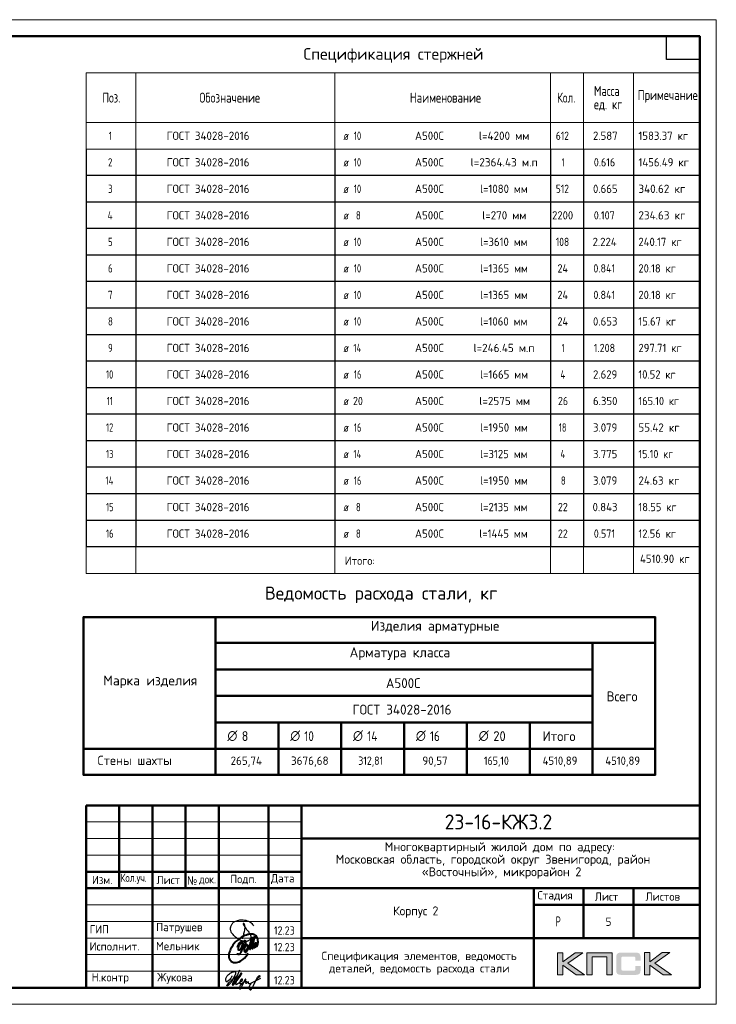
# Model space of a CAD drawing. Header units: millimetres. Extents: x -49773 to 2322955, y -3321 to 58485.
# Tile 54 of 256: x 238762 to 259762, y -997 to 28703. Entities that reach past the tile are written whole.
import ezdxf

# ---------------------------------------------------------------- set-up
doc = ezdxf.new("R2010")
doc.units = ezdxf.units.MM
for name, color, linetype, lineweight in [('Standard', 7, 'Continuous', 25), ('Основная', 7, 'Continuous', 40), ('Стена наружная_ Сайдинг', 7, 'Continuous', 35), ('Экспликация_ описание', 7, 'Continuous', 13)]:
    doc.layers.add(name, color=color, linetype=linetype, lineweight=lineweight)
doc.styles.add('ISOCPEUR', font='txt')
doc.styles.add('Segoe UI Symbol', font='txt')

# ---------------------------------------------------------------- blocks, each defined once
blk = doc.blocks.new('яяя')
at = {"lineweight": 30}
for points in [[(345424, 110432), (345425, 110410), (345424, 110397), (345417, 110379), (345406, 110350), (345390, 110319), (345357, 110275), (345310, 110221), (345265, 110176), (345198, 110110), (345161, 110077), (345133, 110066), (345116, 110066), (345102, 110075), (345090, 110091), (345082, 110115), (345074, 110146), (345066, 110182), (345064, 110206), (345067, 110234), (345077, 110278), (345095, 110320), (345114, 110361), (345134, 110395), (345159, 110428), (345195, 110469), (345228, 110506), (345284, 110560), (345331, 110595), (345379, 110625), (345435, 110648), (345486, 110670), (345532, 110686), (345573, 110696), (345605, 110698), (345621, 110695), (345635, 110687), (345648, 110671), (345656, 110649), (345659, 110625), (345659, 110583), (345656, 110553), (345647, 110523), (345635, 110489), (345387, 110033), (345349, 109985), (345311, 109948), (345247, 109889), (345209, 109858), (345192, 109844), (345180, 109837), (345157, 109833), (345150, 109835), (345140, 109842), (345135, 109856), (345138, 109881), (345148, 109892), (345183, 109930), (345267, 110024), (345343, 110105), (345455, 110213), (345617, 110343), (345775, 110456), (345811, 110526), (345838, 110607), (345890, 110740), (345902, 110771), (345698, 110295), (345672, 110226), (345626, 110132), (345572, 110032), (345518, 109953), (345481, 109918), (345497, 110001), (345567, 110147), (345655, 110301), (345760, 110442)], [(345481, 109918), (345476, 109896), (345475, 109874), (345485, 109861), (345506, 109866), (345539, 109891), (345632, 109983), (345968, 110450), (346022, 110527), (346029, 110560), (346027, 110579), (346026, 110590), (346010, 110605), (345993, 110609), (345975, 110601), (345962, 110584), (345954, 110562), (345857, 110421), (345783, 110292), (345741, 110183), (345701, 110079), (345665, 109985), (345660, 109952), (345666, 109929), (345669, 109915), (345682, 109910), (345702, 109914), (345735, 109941), (345846, 110007), (346065, 110160), (346075, 110193), (346070, 110217), (346066, 110236), (346052, 110241), (346030, 110241), (346007, 110228), (345978, 110203), (345960, 110164), (345892, 110010), (345895, 109986), (345904, 109966), (345925, 109964), (345969, 109968), (346045, 110000), (346218, 110114), (346261, 110154), (346280, 110184), (346282, 110210), (346278, 110225), (346263, 110229), (346241, 110222), (346220, 110198), (346162, 110049), (345989, 109904), (345932, 109849), (345906, 109805), (345891, 109739), (345890, 109690), (345899, 109652), (345924, 109647), (345956, 109655), (345980, 109674), (346058, 109838), (346158, 110046), (346261, 110098), (346314, 110120), (346292, 110079), (346269, 110036), (346261, 110008), (346267, 109998), (346293, 109998), (346363, 110039), (346445, 110095), (346421, 110068), (346414, 110040), (346407, 110011), (346416, 109990), (346466, 109972), (346509, 109977), (346574, 109984), (347172, 110293)], [(346586, 109971), (346543, 109917), (346509, 109873), (346489, 109825), (346475, 109767), (346472, 109710), (346478, 109675), (346485, 109641), (346501, 109621), (346517, 109602), (346542, 109589), (346568, 109592), (346605, 109620), (346680, 109731), (346736, 109842), (346865, 110115), (346962, 110290), (346969, 110318), (346979, 110360), (347013, 110403), (347056, 110434), (347091, 110450), (347109, 110450), (347121, 110434), (347115, 110405), (347072, 110355), (347012, 110307), (346924, 110222)]]:
    blk.add_lwpolyline(points, dxfattribs=at)
blk = doc.blocks.new('Из_буфера32210')
at = {"color": 7, "lineweight": 25}
blk.add_lwpolyline([(357, 84), (386, 160), (399, 213), (405, 239), (412, 268), (420, 299), (427, 339), (434, 380), (437, 414), (438, 442), (436, 466), (430, 489), (425, 504), (417, 519), (409, 531), (405, 535), (403, 536), (400, 539), (394, 541), (387, 543), (383, 542), (379, 539), (377, 534), (377, 528), (379, 523), (438, 428), (470, 382), (484, 365), (504, 341), (528, 310), (551, 280), (562, 264), (575, 247), (582, 235), (589, 220), (599, 198), (606, 184), (610, 167), (611, 155), (612, 143), (611, 127), (609, 116), (603, 96), (596, 82), (588, 69), (579, 56), (563, 43), (551, 34), (539, 25), (524, 16), (511, 10), (494, 5), (481, 3), (456, 0), (432, 1), (415, 3), (396, 6), (375, 11), (355, 19), (336, 24), (310, 31), (293, 39), (269, 53), (243, 69), (223, 80), (202, 93), (180, 109), (152, 128), (126, 152), (98, 182), (77, 211), (52, 241), (32, 266), (20, 293), (8, 329), (3, 348), (1, 373), (0, 393), (1, 417), (6, 440), (13, 454), (20, 476), (26, 497), (38, 517), (47, 529), (60, 548), (75, 563), (95, 581), (115, 593), (135, 606), (161, 618), (187, 628), (213, 638), (251, 647), (282, 653), (319, 655), (353, 655), (384, 652), (418, 648), (460, 641), (503, 628), (544, 611), (579, 594), (611, 573), (639, 545), (666, 515), (679, 496), (694, 471)], dxfattribs=at)
blk = doc.blocks.new('Из_буфера5543')
at = {"layer": 'Основная'}
for points in [[(762, 497), (761, 475), (762, 458), (767, 452), (778, 451), (786, 456), (792, 470), (796, 479), (799, 485), (802, 495), (805, 507), (808, 516), (812, 533), (814, 535), (801, 505), (800, 490), (800, 477), (805, 470), (820, 476), (824, 483), (826, 494), (829, 504), (833, 526), (835, 530), (842, 548), (846, 564), (852, 580), (855, 593), (859, 605), (862, 610), (866, 617), (856, 574), (856, 555), (851, 540), (848, 519), (849, 504), (848, 495), (853, 493), (861, 496), (863, 501), (868, 518), (873, 541), (876, 550), (880, 574), (883, 591), (886, 612), (881, 686), (874, 707), (870, 726), (859, 756), (851, 767), (838, 790), (819, 809), (794, 828), (785, 830), (763, 839), (748, 848), (721, 853), (704, 855), (666, 856), (639, 856), (599, 849), (579, 842), (535, 829), (485, 816), (420, 783), (378, 759), (341, 732), (282, 688), (227, 640), (195, 610), (157, 566), (127, 518), (88, 464), (57, 403), (39, 361), (27, 325), (16, 296), (6, 253), (0, 203), (7, 156), (13, 124), (29, 84), (60, 48), (75, 35), (98, 20), (138, 4), (165, 0), (237, 4), (277, 13), (317, 25), (365, 46), (428, 93), (474, 130), (516, 180), (554, 236), (582, 281)], [(265, 457), (281, 514), (299, 558), (312, 579), (332, 604), (345, 612), (360, 622), (376, 623), (382, 623), (387, 620), (391, 616), (396, 603), (399, 595), (402, 580), (403, 561), (401, 532), (394, 489), (386, 464), (379, 450), (372, 431), (365, 419), (358, 406), (348, 395), (338, 381), (328, 373), (313, 368), (304, 368), (296, 375), (294, 382), (290, 395), (293, 410), (293, 423), (297, 453), (305, 480), (308, 489), (320, 515), (328, 532), (344, 563), (361, 581), (377, 600), (395, 620), (414, 636), (448, 646), (472, 651), (482, 649), (493, 639), (502, 619), (507, 608), (508, 574), (505, 541), (499, 519), (483, 494), (469, 476), (459, 470), (443, 469), (439, 469)], [(503, 678), (478, 638), (464, 604), (452, 565), (440, 538), (428, 496), (422, 475), (417, 459), (413, 438), (402, 411), (395, 387), (383, 357), (378, 335), (370, 322), (367, 317), (359, 302), (348, 280), (336, 260), (324, 251), (310, 240), (299, 237), (292, 237), (288, 239), (281, 248), (278, 254), (278, 272), (276, 276), (276, 280)], [(496, 377), (509, 373), (536, 381), (548, 392), (559, 405), (565, 424), (573, 446), (576, 461), (579, 481), (579, 496), (575, 512), (567, 526), (551, 531), (538, 533), (529, 527), (518, 519), (505, 506), (501, 498), (495, 491), (490, 482), (482, 466), (479, 458), (472, 435), (468, 429), (464, 416), (460, 401), (461, 392), (462, 373), (465, 356), (469, 345), (477, 337), (483, 324), (496, 316), (511, 315), (524, 318), (535, 326), (547, 340), (554, 347), (566, 364), (572, 374), (579, 385), (593, 419), (599, 436), (606, 452), (616, 479), (623, 504), (629, 521), (635, 533), (637, 542), (643, 556), (644, 557), (652, 576), (658, 592), (688, 673), (724, 750), (651, 489), (636, 412), (636, 406), (639, 402), (645, 401), (649, 402), (651, 406), (655, 416), (660, 420), (661, 427), (665, 436), (668, 446), (753, 720), (780, 779), (715, 511), (710, 476), (706, 424), (712, 420), (718, 419), (725, 426), (729, 430), (733, 436), (737, 445), (741, 458), (745, 471), (747, 484), (749, 488), (761, 511), (768, 534), (772, 548), (776, 561), (781, 570), (788, 582), (792, 587), (802, 594), (804, 592), (807, 589), (807, 579), (807, 575), (804, 562), (805, 556), (800, 541), (793, 526), (784, 512), (774, 498), (767, 491), (762, 486), (760, 488), (763, 507), (764, 513), (767, 525), (769, 537), (771, 545)]]:
    blk.add_lwpolyline(points, dxfattribs=at)

msp = doc.modelspace()

# ---------------------------------------------------------------- hatches: boundary and pattern name
h = msp.add_hatch(color=256)
h.paths.add_polyline_path([(255734.8, 559.8), (255507.3, 559.8), (255135.3, 279.7), (255135.3, 559.8), (254977.7, 559.8), (254977.7, -112.3), (255135.3, -112.3), (255135.3, 182.9), (255537.8, -112.3), (255789.5, -112.3), (255288.8, 243.1)])
h.paths.add_polyline_path([(256017.7, 433.2), (256463, 433.2), (256463, -112.3), (256619.2, -112.3), (256619.2, 559.8), (256452.6, 559.8), (255861.4, 559.8), (255861.4, 400.8), (255861.4, -112.3), (256017.7, -112.3)])
h.paths.add_polyline_path([(257757.4, 563.2), (257599.7, 563.2), (257599.7, -109.6), (257757.4, -109.6), (257757.4, 186.4), (258159.8, -109.6), (258411.5, -109.6), (257910.9, 246.6), (258356.9, 563.2), (258130.1, 563.2), (257757.4, 283.2)])
msp.add_hatch(color=256).paths.add_polyline_path([(257468.4, 488.6), (257466.3, 496.2), (257463.5, 502.4), (257460.1, 508.6), (257456.6, 514.8), (257453.1, 519.7), (257449, 524.5), (257444.9, 529.4), (257440.7, 533.5), (257435.2, 537), (257429.6, 541.1), (257423.4, 544.6), (257416.5, 547.3), (257409.6, 550.1), (257402, 552.9), (257394.4, 554.9), (257376.4, 558.4), (257357, 561.2), (257335.6, 562.6), (257312.1, 563.2), (256911, 563.2), (256887.5, 562.6), (256866.8, 561.2), (256846.7, 558.4), (256829.4, 554.9), (256821.1, 552.2), (256813.5, 550.1), (256806.6, 547.3), (256800.4, 543.9), (256794.2, 541.1), (256788, 537), (256783.1, 533.5), (256778.3, 529.4), (256774.1, 524.5), (256770.7, 519.7), (256766.5, 514.8), (256763.1, 508.6), (256760.3, 502.4), (256757.5, 495.5), (256754.8, 488.6), (256752.7, 481), (256749.2, 464.4), (256746.5, 446.4), (256744.4, 426.3), (256744.4, 404.2), (256744.4, 50.2), (256744.4, 28), (256746.5, 8), (256749.2, -10.7), (256752.7, -27.3), (256754.8, -34.9), (256757.5, -41.8), (256760.3, -48.7), (256763.1, -54.9), (256766.5, -60.5), (256770.7, -66), (256774.1, -70.8), (256778.3, -75.7), (256783.1, -79.8), (256788.6, -83.3), (256794.2, -86.7), (256800.4, -90.2), (256806.6, -93.7), (256814.2, -95.7), (256821.1, -98.5), (256829.4, -100.6), (256846.7, -104.7), (256866.8, -106.8), (256888.2, -108.9), (256911, -109.6), (257312.1, -109.6), (257335.6, -108.9), (257357, -107.5), (257376.4, -104.7), (257393.7, -101.3), (257402, -98.5), (257409.6, -96.4), (257416.5, -93.7), (257423.4, -90.2), (257429.6, -87.4), (257435.2, -83.3), (257440.7, -79.8), (257444.9, -75.7), (257449, -71.5), (257453.1, -66), (257456.6, -61.2), (257460.1, -54.9), (257463.5, -48.7), (257466.3, -42.5), (257468.4, -34.9), (257471.1, -27.3), (257474.6, -10.7), (257477.3, 7.3), (257478.7, 28), (257479.4, 50.2), (257479.4, 161.5), (257322.5, 161.5), (257322.5, 70.9), (257322.5, 64.7), (257321.8, 58.5), (257320.4, 52.9), (257319, 47.4), (257316.9, 42.6), (257314.9, 38.4), (257312.1, 34.3), (257308.6, 30.8), (257305.2, 27.4), (257301, 24.6), (257296.2, 22.5), (257291.3, 20.4), (257286.5, 19.1), (257280.3, 18.4), (257274.1, 17.7), (257267.8, 17), (256944.2, 17), (256938.7, 17.7), (256933.9, 18.4), (256929.7, 20.4), (256925.6, 22.5), (256921.4, 25.3), (256917.9, 28), (256914.5, 31.5), (256911.7, 35.7), (256909, 39.8), (256906.9, 44), (256904.8, 48.8), (256903.4, 53.6), (256901.4, 63.3), (256900.7, 73), (256900.7, 395.9), (256900.7, 401.4), (256901.4, 407), (256902.7, 411.8), (256904.1, 416.7), (256905.5, 420.8), (256907.6, 424.3), (256910.3, 427.7), (256913.1, 431.2), (256916.6, 433.9), (256920, 436.7), (256924.2, 438.8), (256928.3, 440.2), (256933.2, 441.5), (256938, 442.2), (256943.5, 442.9), (256949.1, 442.9), (257267.8, 442.9), (257274.1, 442.9), (257280.3, 442.2), (257285.8, 440.9), (257290.7, 439.5), (257295.5, 437.4), (257300.3, 435.3), (257304.5, 431.9), (257307.9, 429.1), (257311.4, 425), (257314.2, 420.8), (257316.9, 416.7), (257319, 411.8), (257320.4, 407), (257321.8, 401.4), (257322.5, 395.2), (257322.5, 389), (257322.5, 315), (257479.4, 315), (257479.4, 404.2), (257478.7, 426.3), (257477.3, 446.4), (257474.6, 464.4), (257470.4, 481)])

# ---------------------------------------------------------------- linework, layer by layer
at = {"lineweight": 0}
for points in [[(254977.7, -112.3), (254977.7, 559.8), (255135.3, 559.8), (255135.3, 279.7), (255507.3, 559.8), (255734.8, 559.8), (255288.8, 243.1), (255789.5, -112.3), (255537.8, -112.3), (255135.3, 182.9), (255135.3, -112.3), (254977.7, -112.3)], [(256017.7, -112.3), (256017.7, 433.2), (256463, 433.2), (256463, -112.3), (256619.2, -112.3), (256619.2, 559.8), (256452.6, 559.8), (255861.4, 559.8), (255861.4, 400.8), (255861.4, -112.3), (256017.7, -112.3)], [(257599.7, -109.6), (257599.7, 563.2), (257757.4, 563.2), (257757.4, 283.2), (258130.1, 563.2), (258356.9, 563.2), (257910.9, 246.6), (258411.5, -109.6), (258159.8, -109.6), (257757.4, 186.4), (257757.4, -109.6), (257599.7, -109.6)]]:
    msp.add_lwpolyline(points, close=True, dxfattribs=at)
at = {"layer": 'Standard', "color": 7, "linetype": 'Continuous', "lineweight": 13, "transparency": 33554687}
for p, q in [((259261.9, 27101.2), (240761.9, 27101.2)), ((240761.9, 27101.2), (240761.9, 25601.2)), ((242261.9, 27101.2), (242261.9, 25601.2)), ((248261.9, 27101.2), (248261.9, 25601.2)), ((254761.9, 27101.2), (254761.9, 25601.2)), ((255761.9, 27101.2), (255761.9, 25601.2)), ((257261.9, 27101.2), (257261.9, 25601.2)), ((259261.9, 27101.2), (259261.9, 25601.2)), ((259261.9, 25601.2), (240761.9, 25601.2)), ((240761.9, 25601.2), (240761.9, 24801.2)), ((242261.9, 25601.2), (242261.9, 24801.2)), ((248261.9, 25601.2), (248261.9, 24801.2)), ((254761.9, 25601.2), (254761.9, 24801.2)), ((255761.9, 25601.2), (255761.9, 24801.2)), ((257261.9, 25601.2), (257261.9, 24801.2)), ((259261.9, 25601.2), (259261.9, 24801.2)), ((259261.9, 24801.2), (240761.9, 24801.2)), ((240761.9, 12801.2), (240761.9, 12001.2)), ((240761.9, 12801.2), (259261.9, 12801.2)), ((242261.9, 12801.2), (242261.9, 12001.2)), ((248261.9, 12801.2), (248261.9, 12001.2)), ((254761.9, 12801.2), (254761.9, 12001.2)), ((255761.9, 12801.2), (255761.9, 12001.2)), ((257261.9, 12801.2), (257261.9, 12001.2)), ((259261.9, 12001.2), (259261.9, 12801.2)), ((240761.9, 12001.2), (259261.9, 12001.2))]:
    msp.add_line(p, q, dxfattribs=at)
at = {"layer": 'Standard', "color": 7, "linetype": 'Continuous', "lineweight": 25, "transparency": 33554687}
for p, q in [((240761.9, 24801.2), (240761.9, 24001.2)), ((242261.9, 24801.2), (242261.9, 24001.2)), ((248261.9, 24801.2), (248261.9, 24001.2)), ((254761.9, 24801.2), (254761.9, 24001.2)), ((255761.9, 24801.2), (255761.9, 24001.2)), ((257261.9, 24801.2), (257261.9, 24001.2)), ((259261.9, 24801.2), (259261.9, 24001.2)), ((259261.9, 24001.2), (240761.9, 24001.2)), ((240761.9, 24001.2), (240761.9, 23201.2)), ((242261.9, 24001.2), (242261.9, 23201.2)), ((248261.9, 24001.2), (248261.9, 23201.2)), ((254761.9, 24001.2), (254761.9, 23201.2)), ((255761.9, 24001.2), (255761.9, 23201.2)), ((257261.9, 24001.2), (257261.9, 23201.2)), ((259261.9, 24001.2), (259261.9, 23201.2)), ((259261.9, 23201.2), (240761.9, 23201.2)), ((240761.9, 23201.2), (240761.9, 22401.2)), ((242261.9, 23201.2), (242261.9, 22401.2)), ((248261.9, 23201.2), (248261.9, 22401.2)), ((254761.9, 23201.2), (254761.9, 22401.2)), ((255761.9, 23201.2), (255761.9, 22401.2)), ((257261.9, 23201.2), (257261.9, 22401.2)), ((259261.9, 23201.2), (259261.9, 22401.2)), ((259261.9, 22401.2), (240761.9, 22401.2)), ((240761.9, 22401.2), (240761.9, 21601.2)), ((242261.9, 22401.2), (242261.9, 21601.2)), ((248261.9, 22401.2), (248261.9, 21601.2)), ((254761.9, 22401.2), (254761.9, 21601.2)), ((255761.9, 22401.2), (255761.9, 21601.2)), ((257261.9, 22401.2), (257261.9, 21601.2)), ((259261.9, 22401.2), (259261.9, 21601.2)), ((259261.9, 21601.2), (240761.9, 21601.2)), ((240761.9, 21601.2), (240761.9, 20801.2)), ((242261.9, 21601.2), (242261.9, 20801.2)), ((248261.9, 21601.2), (248261.9, 20801.2)), ((254761.9, 21601.2), (254761.9, 20801.2)), ((255761.9, 21601.2), (255761.9, 20801.2)), ((257261.9, 21601.2), (257261.9, 20801.2)), ((259261.9, 21601.2), (259261.9, 20801.2)), ((259261.9, 20801.2), (240761.9, 20801.2)), ((240761.9, 20801.2), (240761.9, 20001.2)), ((242261.9, 20801.2), (242261.9, 20001.2)), ((248261.9, 20801.2), (248261.9, 20001.2)), ((254761.9, 20801.2), (254761.9, 20001.2)), ((255761.9, 20801.2), (255761.9, 20001.2)), ((257261.9, 20801.2), (257261.9, 20001.2)), ((259261.9, 20801.2), (259261.9, 20001.2)), ((259261.9, 20001.2), (240761.9, 20001.2)), ((240761.9, 20001.2), (240761.9, 19201.2)), ((242261.9, 20001.2), (242261.9, 19201.2)), ((248261.9, 20001.2), (248261.9, 19201.2)), ((254761.9, 20001.2), (254761.9, 19201.2)), ((255761.9, 20001.2), (255761.9, 19201.2)), ((257261.9, 20001.2), (257261.9, 19201.2)), ((259261.9, 20001.2), (259261.9, 19201.2)), ((259261.9, 19201.2), (240761.9, 19201.2)), ((240761.9, 19201.2), (240761.9, 18401.2)), ((242261.9, 19201.2), (242261.9, 18401.2)), ((248261.9, 19201.2), (248261.9, 18401.2)), ((254761.9, 19201.2), (254761.9, 18401.2)), ((255761.9, 19201.2), (255761.9, 18401.2)), ((257261.9, 19201.2), (257261.9, 18401.2)), ((259261.9, 19201.2), (259261.9, 18401.2)), ((259261.9, 18401.2), (240761.9, 18401.2)), ((240761.9, 18401.2), (240761.9, 17601.2)), ((242261.9, 18401.2), (242261.9, 17601.2)), ((248261.9, 18401.2), (248261.9, 17601.2)), ((254761.9, 18401.2), (254761.9, 17601.2)), ((255761.9, 18401.2), (255761.9, 17601.2)), ((257261.9, 18401.2), (257261.9, 17601.2)), ((259261.9, 18401.2), (259261.9, 17601.2)), ((259261.9, 17601.2), (240761.9, 17601.2)), ((240761.9, 17601.2), (240761.9, 16801.2)), ((242261.9, 17601.2), (242261.9, 16801.2)), ((248261.9, 17601.2), (248261.9, 16801.2)), ((254761.9, 17601.2), (254761.9, 16801.2)), ((255761.9, 17601.2), (255761.9, 16801.2)), ((257261.9, 17601.2), (257261.9, 16801.2)), ((259261.9, 17601.2), (259261.9, 16801.2)), ((259261.9, 16801.2), (240761.9, 16801.2)), ((240761.9, 16801.2), (240761.9, 16001.2)), ((242261.9, 16801.2), (242261.9, 16001.2)), ((248261.9, 16801.2), (248261.9, 16001.2)), ((254761.9, 16801.2), (254761.9, 16001.2)), ((255761.9, 16801.2), (255761.9, 16001.2)), ((257261.9, 16801.2), (257261.9, 16001.2)), ((259261.9, 16801.2), (259261.9, 16001.2)), ((259261.9, 16001.2), (240761.9, 16001.2)), ((240761.9, 16001.2), (240761.9, 15201.2)), ((242261.9, 16001.2), (242261.9, 15201.2)), ((248261.9, 16001.2), (248261.9, 15201.2)), ((254761.9, 16001.2), (254761.9, 15201.2)), ((255761.9, 16001.2), (255761.9, 15201.2)), ((257261.9, 16001.2), (257261.9, 15201.2)), ((259261.9, 16001.2), (259261.9, 15201.2)), ((259261.9, 15201.2), (240761.9, 15201.2)), ((240761.9, 15201.2), (240761.9, 14401.2)), ((242261.9, 15201.2), (242261.9, 14401.2)), ((248261.9, 15201.2), (248261.9, 14401.2)), ((254761.9, 15201.2), (254761.9, 14401.2)), ((255761.9, 15201.2), (255761.9, 14401.2)), ((257261.9, 15201.2), (257261.9, 14401.2)), ((259261.9, 15201.2), (259261.9, 14401.2)), ((259261.9, 14401.2), (240761.9, 14401.2)), ((240761.9, 14401.2), (240761.9, 13601.2)), ((242261.9, 14401.2), (242261.9, 13601.2)), ((248261.9, 14401.2), (248261.9, 13601.2)), ((254761.9, 14401.2), (254761.9, 13601.2)), ((255761.9, 14401.2), (255761.9, 13601.2)), ((257261.9, 14401.2), (257261.9, 13601.2)), ((259261.9, 14401.2), (259261.9, 13601.2)), ((259261.9, 13601.2), (240761.9, 13601.2)), ((240761.9, 13601.2), (240761.9, 12801.2)), ((242261.9, 13601.2), (242261.9, 12801.2)), ((248261.9, 13601.2), (248261.9, 12801.2)), ((254761.9, 13601.2), (254761.9, 12801.2)), ((255761.9, 13601.2), (255761.9, 12801.2)), ((257261.9, 13601.2), (257261.9, 12801.2)), ((259261.9, 13601.2), (259261.9, 12801.2)), ((259261.9, 12801.2), (240761.9, 12801.2))]:
    msp.add_line(p, q, dxfattribs=at)
at = {"layer": 'Standard', "color": 7, "linetype": 'Continuous', "lineweight": 13, "transparency": 33554687}
msp.add_lwpolyline([(217761.9, -997.2), (259761.9, -997.2), (259761.9, 28702.8), (217761.9, 28702.8), (217761.9, -997.2)], close=True, dxfattribs=at)
at = {"layer": 'Standard', "color": 7, "linetype": 'Continuous', "lineweight": 50, "transparency": 33554687}
msp.add_lwpolyline([(219761.9, 28202.8), (259261.9, 28202.8), (259261.9, -497.2), (219761.9, -497.2), (219761.9, 28202.8)], close=True, dxfattribs=at)
at = {"layer": 'Standard', "color": 7, "linetype": 'Continuous', "lineweight": 25, "transparency": 33554687}
msp.add_lwpolyline([(259261.9, 28202.8), (259261.9, 27502.8), (258261.9, 27502.8), (258261.9, 28202.8), (259261.9, 28202.8)], close=True, dxfattribs=at)
at = {"layer": 'Стена наружная_ Сайдинг', "color": 7, "linetype": 'Continuous', "lineweight": 50, "transparency": 33554687}
for p, q in [((240761.8, 5002.9), (259261.9, 5002.9)), ((240761.8, -497.2), (240761.8, 5002.9)), ((244761.9, -497.2), (244761.9, 5002.9)), ((259261.9, 5002.9), (259261.9, -497.2)), ((247261.9, 4002.9), (259261.9, 4002.9)), ((247261.9, 3002.9), (240761.8, 3002.9)), ((240761.8, 2502.9), (247261.9, 2502.9)), ((247261.9, 2502.9), (259261.9, 2502.9)), ((254261.9, 2002.8), (259261.9, 2002.8)), ((247261.9, 1002.8), (259261.9, 1002.8)), ((240761.8, -497.2), (259261.9, -497.2))]:
    msp.add_line(p, q, dxfattribs=at)
at = {"layer": 'Стена наружная_ Сайдинг', "color": 7, "linetype": 'Continuous', "lineweight": 13, "transparency": 33554687}
for p, q in [((240761.8, 4502.9), (247261.9, 4502.9)), ((240761.8, 4002.9), (247261.9, 4002.9)), ((240761.8, 3502.9), (247261.9, 3502.9)), ((240761.8, 2002.8), (247261.9, 2002.8)), ((240761.8, 1502.8), (247261.9, 1502.8)), ((240761.8, 1002.8), (247261.9, 1002.8)), ((240761.8, 502.8), (247261.9, 502.8)), ((240761.8, 2.8), (247261.9, 2.8))]:
    msp.add_line(p, q, dxfattribs=at)
at = {"layer": 'Стена наружная_ Сайдинг', "color": 7, "linetype": 'Continuous', "lineweight": 50, "transparency": 33554687}
for points in [[(241761.8, 5002.9), (241761.8, 3752.9), (241761.8, 2502.9)], [(242761.8, 5002.9), (242761.8, 2252.9), (242761.8, -497.2)], [(243761.9, 5002.9), (243761.9, 3752.9), (243761.9, 2502.9)], [(246261.9, 5002.9), (246261.9, 2252.9), (246261.9, -497.2)], [(247261.9, 5002.9), (247261.9, 2252.9), (247261.9, -497.2)], [(254261.9, -497.2), (254261.9, 1002.8), (254261.9, 2502.9)], [(255761.9, 1002.8), (255761.9, 1752.8), (255761.9, 2502.9)], [(257261.9, 2502.9), (257261.9, 1752.8), (257261.9, 1002.8)]]:
    msp.add_lwpolyline(points, dxfattribs=at)
at = {"layer": 'Экспликация_ описание', "color": 7, "linetype": 'Continuous', "lineweight": 50, "transparency": 33554687}
for p, q in [((244665.6, 10704.5), (244665.6, 9891.2)), ((244665.6, 10704.5), (244665.6, 6691.2)), ((240678.8, 10682.4), (257931.1, 10682.4)), ((240687.7, 10691.2), (240687.7, 5917.7)), ((257917.9, 10691.2), (257917.9, 5917.7)), ((244652.4, 9904.5), (256032.3, 9904.5)), ((244652.4, 9904.5), (257904.7, 9904.5)), ((244665.6, 9917.7), (244665.6, 9091.2)), ((256014.7, 9904.5), (257904.7, 9904.5)), ((256027.9, 9917.7), (256027.9, 6691.2)), ((244652.4, 9104.5), (256032.3, 9104.5)), ((244652.4, 7504.5), (246564.5, 7504.5)), ((244665.6, 7517.7), (244665.6, 6691.2)), ((246546.9, 7504.5), (248458.9, 7504.5)), ((246560.1, 7517.7), (246560.1, 6691.2)), ((248441.3, 7504.5), (250353.4, 7504.5)), ((248454.5, 7517.7), (248454.5, 6691.2)), ((250335.8, 7504.5), (252247.9, 7504.5)), ((250349, 7517.7), (250349, 6691.2)), ((252230.2, 7504.5), (254142.3, 7504.5)), ((252243.5, 7517.7), (252243.5, 6691.2)), ((244678.9, 6704.5), (240665.6, 6704.5)), ((244652.4, 6704.5), (246560.1, 6704.5)), ((244652.4, 6704.5), (246564.5, 6704.5)), ((244665.6, 6717.7), (244665.6, 5904.4)), ((244665.6, 6708.9), (244665.6, 5904.4)), ((246546.9, 6704.5), (248454.5, 6704.5)), ((246546.9, 6704.5), (248458.9, 6704.5)), ((246560.1, 6717.7), (246560.1, 5904.4)), ((248441.3, 6704.5), (250349, 6704.5)), ((248441.3, 6704.5), (250353.4, 6704.5)), ((248454.5, 6717.7), (248454.5, 5904.4)), ((250335.8, 6704.5), (252243.5, 6704.5)), ((250335.8, 6704.5), (252247.9, 6704.5)), ((250349, 6717.7), (250349, 5904.4)), ((252230.2, 6704.5), (254137.9, 6704.5)), ((252230.2, 6704.5), (254142.3, 6704.5)), ((252243.5, 6717.7), (252243.5, 5904.4)), ((254124.7, 6704.5), (256027.9, 6704.5)), ((254137.9, 6717.7), (254137.9, 5904.4)), ((256014.7, 6704.5), (257917.9, 6704.5)), ((256014.7, 6704.5), (257904.7, 6704.5)), ((256027.9, 6717.7), (256027.9, 5904.4)), ((240678.8, 5926.5), (257931.1, 5926.5))]:
    msp.add_line(p, q, dxfattribs=at)
at = {"layer": 'Экспликация_ описание', "color": 7, "linetype": 'Continuous', "lineweight": 25, "transparency": 33554687}
for p, q in [((257904.7, 10704.5), (257904.7, 9891.2)), ((257904.7, 9917.7), (257904.7, 6691.2))]:
    msp.add_line(p, q, dxfattribs=at)
at = {"layer": 'Экспликация_ описание', "color": 7, "linetype": 'Continuous', "lineweight": 35, "transparency": 33554687}
for p, q in [((256027.9, 9917.7), (256027.9, 9091.2)), ((246560.1, 7517.7), (246560.1, 6691.2)), ((248454.5, 7517.7), (248454.5, 6691.2)), ((250349, 7517.7), (250349, 6691.2)), ((252243.5, 7517.7), (252243.5, 6691.2)), ((254137.9, 7517.7), (254137.9, 6691.2)), ((244678.9, 6704.5), (240665.6, 6704.5))]:
    msp.add_line(p, q, dxfattribs=at)
at = {"layer": 'Экспликация_ описание', "color": 7, "linetype": 'Continuous', "lineweight": 50, "transparency": 33554687}
for points in [[(244665.6, 9104.5), (244665.6, 8304.5), (256027.9, 8304.5), (256027.9, 9104.5), (244665.6, 9104.5)], [(244665.6, 8304.5), (244665.6, 7504.5), (256027.9, 7504.5), (256027.9, 8304.5), (244665.6, 8304.5)], [(254137.9, 7504.5), (254137.9, 6704.5), (256027.9, 6704.5), (256027.9, 7504.5), (254137.9, 7504.5)]]:
    msp.add_lwpolyline(points, dxfattribs=at)

# ---------------------------------------------------------------- block references
at = {"color": 1, "ltscale": 100}
msp.add_blockref('Из_буфера32210', (245116.9, 896.6), dxfattribs=at)
at = {"color": 2, "lineweight": 60, "xscale": 0.5, "yscale": 0.5, "zscale": 0.5}
msp.add_blockref('яяя', (72441.1, -55355.7), dxfattribs=at)
at = {"layer": 'Основная'}
msp.add_blockref('Из_буфера5543', (245064.3, 263.9), dxfattribs=at)

# ---------------------------------------------------------------- texts
at = {"layer": 'Standard', "color": 7, "linetype": 'Continuous', "lineweight": 35, "transparency": 33554687, "insert": (247316.9, 27401.2), "char_height": 350, "width": 5559.679, "attachment_point": 7, "style": 'ISOCPEUR'}
msp.add_mtext('\\W0.99;Спецификация стержней', dxfattribs=at)
at = {"layer": 'Standard', "color": 7, "linetype": 'Continuous', "lineweight": 25, "transparency": 33554687, "attachment_point": 7}
for s, insert, char_height, width, style in [('\\W0.74;Поз.', (241258.3, 26201.2), 300, 698.393, 'ISOCPEUR'), ('\\W0.78;Обозначение', (244177.6, 26201.2), 300, 1999.524, 'ISOCPEUR'), ('\\W0.78;Наименование', (250523.2, 26201.2), 300, 2227.832, 'ISOCPEUR'), ('\\W0.74;Кол.', (254965.2, 26201.2), 300, 710.583, 'ISOCPEUR'), ('\\W0.76;Масса', (256074.6, 26403.6), 300, 1001.695, 'ISOCPEUR'), ('\\W0.78;Примечание', (257392.7, 26198.2), 300, 1867.526, 'ISOCPEUR'), ('\\W0.76;ед. кг', (256074.6, 25953.6), 300, 1001.193, 'ISOCPEUR'), ('\\W0.56;1', (241449.4, 25076.3), 250, 194.454, 'ISOCPEUR'), ('\\W0.96;ГОСТ 34028-2016', (243192.7, 25076.3), 250, 2743.715, 'ISOCPEUR'), ('\\W0.82;ø', (248523.8, 25076.3), 250, 327.193, 'ISOCPEUR'), ('\\W0.75;10', (248834.6, 25076.3), 250, 393.574, 'ISOCPEUR'), ('\\W0.95;А500С', (250677.9, 25076.3), 250, 1042.908, 'ISOCPEUR'), ('\\W0.97;l=4200 мм', (252604.4, 25076.3), 250, 1670.186, 'ISOCPEUR'), ('\\W0.83;612', (254924.4, 25076.3), 250, 577.927, 'ISOCPEUR'), ('\\W0.94;2.587', (256044.4, 25076.3), 250, 891.679, 'ISOCPEUR'), ('\\W0.94;1583.37 кг', (257414.4, 25076.3), 250, 1691.435, 'ISOCPEUR'), ('\\W0.78;2', (241424.4, 24276.2), 250, 271.994, 'ISOCPEUR'), ('\\W0.96;ГОСТ 34028-2016', (243192.7, 24276.2), 250, 2743.715, 'ISOCPEUR'), ('\\W0.82;ø', (248523.8, 24276.2), 250, 327.193, 'ISOCPEUR'), ('\\W0.75;10', (248834.6, 24276.2), 250, 393.574, 'ISOCPEUR'), ('\\W0.95;А500С', (250677.9, 24276.2), 250, 1042.908, 'ISOCPEUR'), ('\\W0.98;l=2364.43 м.п', (252354.4, 24276.2), 250, 2170.653, 'ISOCPEUR'), ('\\W0.56;1', (255099.4, 24276.2), 250, 194.435, 'ISOCPEUR'), ('\\W0.88;0.616', (256069.4, 24276.2), 250, 834.258, 'ISOCPEUR'), ('\\W0.94;1456.49 кг', (257414.4, 24276.2), 250, 1741.759, 'ISOCPEUR'), ('\\W0.78;3', (241424.4, 23476.2), 250, 271.994, 'ISOCPEUR'), ('\\W0.96;ГОСТ 34028-2016', (243192.7, 23476.2), 250, 2743.715, 'ISOCPEUR'), ('\\W0.82;ø', (248523.8, 23476.2), 250, 327.193, 'ISOCPEUR'), ('\\W0.75;10', (248834.6, 23476.2), 250, 393.574, 'ISOCPEUR'), ('\\W0.95;А500С', (250677.9, 23476.2), 250, 1042.908, 'ISOCPEUR'), ('\\W0.94;l=1080 мм', (252641.9, 23476.2), 250, 1591.266, 'ISOCPEUR'), ('\\W0.83;512', (254924.4, 23476.2), 250, 577.927, 'ISOCPEUR'), ('\\W0.94;0.665', (256044.4, 23476.2), 250, 891.679, 'ISOCPEUR'), ('\\W0.97;340.62 кг', (257414.4, 23476.2), 250, 1594.845, 'ISOCPEUR'), ('\\W0.80;4', (241411.9, 22676.2), 250, 299.863, 'ISOCPEUR'), ('\\W0.96;ГОСТ 34028-2016', (243192.7, 22676.2), 250, 2743.715, 'ISOCPEUR'), ('\\W0.82;ø', (248523.8, 22676.2), 250, 327.193, 'ISOCPEUR'), ('\\W0.78;8', (248897.1, 22676.2), 250, 272.013, 'ISOCPEUR'), ('\\W0.95;А500С', (250677.9, 22676.2), 250, 1042.908, 'ISOCPEUR'), ('\\W0.96;l=270 мм', (252704.4, 22676.2), 250, 1469.725, 'ISOCPEUR'), ('\\W0.93;2200', (254811.9, 22676.2), 250, 816.012, 'ISOCPEUR'), ('\\W0.88;0.107', (256069.4, 22676.2), 250, 834.258, 'ISOCPEUR'), ('\\W0.97;234.63 кг', (257414.4, 22676.2), 250, 1594.845, 'ISOCPEUR'), ('\\W0.78;5', (241424.4, 21876.2), 250, 271.994, 'ISOCPEUR'), ('\\W0.96;ГОСТ 34028-2016', (243192.7, 21876.2), 250, 2743.715, 'ISOCPEUR'), ('\\W0.82;ø', (248523.8, 21876.2), 250, 327.193, 'ISOCPEUR'), ('\\W0.75;10', (248834.6, 21876.2), 250, 393.574, 'ISOCPEUR'), ('\\W0.95;А500С', (250677.9, 21876.2), 250, 1042.908, 'ISOCPEUR'), ('\\W0.94;l=3610 мм', (252641.9, 21876.2), 250, 1591.266, 'ISOCPEUR'), ('\\W0.83;108', (254924.4, 21876.2), 250, 577.927, 'ISOCPEUR'), ('\\W0.94;2.224', (256031.9, 21876.2), 250, 916.954, 'ISOCPEUR'), ('\\W0.93;240.17 кг', (257414.4, 21876.2), 250, 1540.892, 'ISOCPEUR'), ('\\W0.78;6', (241424.4, 21076.2), 250, 271.994, 'ISOCPEUR'), ('\\W0.96;ГОСТ 34028-2016', (243192.7, 21076.2), 250, 2743.715, 'ISOCPEUR'), ('\\W0.82;ø', (248523.8, 21076.2), 250, 327.193, 'ISOCPEUR'), ('\\W0.75;10', (248834.6, 21076.2), 250, 393.574, 'ISOCPEUR'), ('\\W0.95;А500С', (250677.9, 21076.2), 250, 1042.908, 'ISOCPEUR'), ('\\W0.94;l=1365 мм', (252641.9, 21076.2), 250, 1591.266, 'ISOCPEUR'), ('\\W0.88;24', (254974.4, 21076.2), 250, 484.994, 'ISOCPEUR'), ('\\W0.88;0.841', (256056.9, 21076.2), 250, 859.762, 'ISOCPEUR'), ('\\W0.92;20.18 кг', (257414.4, 21076.2), 250, 1339.751, 'ISOCPEUR'), ('\\W0.78;7', (241424.4, 20276.2), 250, 271.994, 'ISOCPEUR'), ('\\W0.96;ГОСТ 34028-2016', (243192.7, 20276.2), 250, 2743.715, 'ISOCPEUR'), ('\\W0.75;10', (248834.6, 20276.2), 250, 393.574, 'ISOCPEUR'), ('\\W0.95;А500С', (250677.9, 20276.2), 250, 1042.908, 'ISOCPEUR'), ('\\W0.94;l=1365 мм', (252641.9, 20276.2), 250, 1591.266, 'ISOCPEUR'), ('\\W0.88;24', (254974.4, 20276.2), 250, 484.994, 'ISOCPEUR'), ('\\W0.88;0.841', (256056.9, 20276.2), 250, 859.762, 'ISOCPEUR'), ('\\W0.92;20.18 кг', (257414.4, 20276.2), 250, 1339.751, 'ISOCPEUR'), ('\\W0.82;ø', (248523.8, 20276.2), 250, 327.193, 'ISOCPEUR'), ('\\W0.78;8', (241424.4, 19476.2), 250, 271.994, 'ISOCPEUR'), ('\\W0.96;ГОСТ 34028-2016', (243192.7, 19476.2), 250, 2743.715, 'ISOCPEUR'), ('\\W0.82;ø', (248523.8, 19476.2), 250, 327.193, 'ISOCPEUR'), ('\\W0.75;10', (248834.6, 19476.2), 250, 393.574, 'ISOCPEUR'), ('\\W0.95;А500С', (250677.9, 19476.2), 250, 1042.908, 'ISOCPEUR'), ('\\W0.94;l=1060 мм', (252641.9, 19476.2), 250, 1591.266, 'ISOCPEUR'), ('\\W0.88;24', (254974.4, 19476.2), 250, 484.994, 'ISOCPEUR'), ('\\W0.94;0.653', (256044.4, 19476.2), 250, 891.679, 'ISOCPEUR'), ('\\W0.92;15.67 кг', (257414.4, 19476.2), 250, 1339.751, 'ISOCPEUR'), ('\\W0.78;9', (241424.4, 18676.2), 250, 271.994, 'ISOCPEUR'), ('\\W0.96;ГОСТ 34028-2016', (243192.7, 18676.2), 250, 2743.715, 'ISOCPEUR'), ('\\W0.82;ø', (248523.8, 18676.2), 250, 327.193, 'ISOCPEUR'), ('\\W0.76;14', (248822.1, 18676.2), 250, 420.47, 'ISOCPEUR'), ('\\W0.95;А500С', (250677.9, 18676.2), 250, 1042.908, 'ISOCPEUR'), ('\\W0.97;l=246.45 м.п', (252441.9, 18676.2), 250, 1995.518, 'ISOCPEUR'), ('\\W0.56;1', (255099.4, 18676.2), 250, 194.435, 'ISOCPEUR'), ('\\W0.88;1.208', (256069.4, 18676.2), 250, 834.258, 'ISOCPEUR'), ('\\W0.93;297.71 кг', (257414.4, 18676.2), 250, 1515.708, 'ISOCPEUR'), ('\\W0.75;10', (241361.9, 17876.2), 250, 393.566, 'ISOCPEUR'), ('\\W0.96;ГОСТ 34028-2016', (243192.7, 17876.2), 250, 2743.715, 'ISOCPEUR'), ('\\W0.75;16', (248834.6, 17876.2), 250, 393.574, 'ISOCPEUR'), ('\\W0.95;А500С', (250677.9, 17876.2), 250, 1042.908, 'ISOCPEUR'), ('\\W0.94;l=1665 мм', (252641.9, 17876.2), 250, 1591.266, 'ISOCPEUR'), ('\\W0.80;4', (255061.9, 17876.2), 250, 299.854, 'ISOCPEUR'), ('\\W0.94;2.629', (256044.4, 17876.2), 250, 891.679, 'ISOCPEUR'), ('\\W0.92;10.52 кг', (257414.4, 17876.2), 250, 1339.751, 'ISOCPEUR'), ('\\W0.82;ø', (248523.8, 17876.2), 250, 327.193, 'ISOCPEUR'), ('\\W0.62;11', (241386.9, 17076.2), 250, 328.117, 'ISOCPEUR'), ('\\W0.96;ГОСТ 34028-2016', (243192.7, 17076.2), 250, 2743.715, 'ISOCPEUR'), ('\\W0.82;ø', (248523.8, 17076.2), 250, 327.193, 'ISOCPEUR'), ('\\W0.87;20', (248809.6, 17076.2), 250, 459.007, 'ISOCPEUR'), ('\\W0.95;А500С', (250677.9, 17076.2), 250, 1042.908, 'ISOCPEUR'), ('\\W0.97;l=2575 мм', (252616.9, 17076.2), 250, 1645.09, 'ISOCPEUR'), ('\\W0.87;26', (254986.9, 17076.2), 250, 459.023, 'ISOCPEUR'), ('\\W0.94;6.350', (256044.4, 17076.2), 250, 891.679, 'ISOCPEUR'), ('\\W0.90;165.10 кг', (257414.4, 17076.2), 250, 1461.687, 'ISOCPEUR'), ('\\W0.75;12', (241361.9, 16276.2), 250, 393.566, 'ISOCPEUR'), ('\\W0.96;ГОСТ 34028-2016', (243192.7, 16276.2), 250, 2743.715, 'ISOCPEUR'), ('\\W0.82;ø', (248523.8, 16276.2), 250, 327.193, 'ISOCPEUR'), ('\\W0.75;16', (248834.6, 16276.2), 250, 393.574, 'ISOCPEUR'), ('\\W0.95;А500С', (250677.9, 16276.2), 250, 1042.908, 'ISOCPEUR'), ('\\W0.94;l=1950 мм', (252641.9, 16276.2), 250, 1591.266, 'ISOCPEUR'), ('\\W0.75;18', (255011.9, 16276.2), 250, 393.558, 'ISOCPEUR'), ('\\W0.94;3.079', (256044.4, 16276.2), 250, 891.679, 'ISOCPEUR'), ('\\W0.96;55.42 кг', (257414.4, 16276.2), 250, 1419.457, 'ISOCPEUR'), ('\\W0.94;l=3125 мм', (252641.9, 15476.2), 250, 1591.266, 'ISOCPEUR'), ('\\W0.75;13', (241361.9, 15476.2), 250, 393.566, 'ISOCPEUR'), ('\\W0.96;ГОСТ 34028-2016', (243192.7, 15476.2), 250, 2743.715, 'ISOCPEUR'), ('\\W0.82;ø', (248523.8, 15476.2), 250, 327.193, 'ISOCPEUR'), ('\\W0.76;14', (248822.1, 15476.2), 250, 420.47, 'ISOCPEUR'), ('\\W0.95;А500С', (250677.9, 15476.2), 250, 1042.908, 'ISOCPEUR'), ('\\W0.80;4', (255061.9, 15476.2), 250, 299.854, 'ISOCPEUR'), ('\\W0.94;3.775', (256044.4, 15476.2), 250, 891.679, 'ISOCPEUR'), ('\\W0.89;15.10 кг', (257414.4, 15476.2), 250, 1285.188, 'ISOCPEUR'), ('\\W0.76;14', (241349.4, 14676.2), 250, 420.478, 'ISOCPEUR'), ('\\W0.96;ГОСТ 34028-2016', (243192.7, 14676.2), 250, 2743.715, 'ISOCPEUR'), ('\\W0.82;ø', (248523.8, 14676.2), 250, 327.193, 'ISOCPEUR'), ('\\W0.75;16', (248834.6, 14676.2), 250, 393.574, 'ISOCPEUR'), ('\\W0.95;А500С', (250677.9, 14676.2), 250, 1042.908, 'ISOCPEUR'), ('\\W0.94;l=1950 мм', (252641.9, 14676.2), 250, 1591.266, 'ISOCPEUR'), ('\\W0.78;8', (255074.4, 14676.2), 250, 272.013, 'ISOCPEUR'), ('\\W0.94;3.079', (256044.4, 14676.2), 250, 891.679, 'ISOCPEUR'), ('\\W0.96;24.63 кг', (257414.4, 14676.2), 250, 1419.457, 'ISOCPEUR'), ('\\W0.75;15', (241361.9, 13876.2), 250, 393.566, 'ISOCPEUR'), ('\\W0.96;ГОСТ 34028-2016', (243192.7, 13876.2), 250, 2743.715, 'ISOCPEUR'), ('\\W0.82;ø', (248523.8, 13876.2), 250, 327.193, 'ISOCPEUR'), ('\\W0.78;8', (248897.1, 13876.2), 250, 272.013, 'ISOCPEUR'), ('\\W0.95;А500С', (250677.9, 13876.2), 250, 1042.908, 'ISOCPEUR'), ('\\W0.94;l=2135 мм', (252641.9, 13876.2), 250, 1591.266, 'ISOCPEUR'), ('\\W0.87;22', (254986.9, 13876.2), 250, 459.023, 'ISOCPEUR'), ('\\W0.94;0.843', (256031.9, 13876.2), 250, 916.954, 'ISOCPEUR'), ('\\W0.92;18.55 кг', (257414.4, 13876.2), 250, 1339.751, 'ISOCPEUR'), ('\\W0.75;16', (241361.9, 13076.2), 250, 393.566, 'ISOCPEUR'), ('\\W0.96;ГОСТ 34028-2016', (243192.7, 13076.2), 250, 2743.715, 'ISOCPEUR'), ('\\W0.82;ø', (248523.8, 13076.2), 250, 327.193, 'ISOCPEUR'), ('\\W0.78;8', (248897.1, 13076.2), 250, 272.013, 'ISOCPEUR'), ('\\W0.95;А500С', (250677.9, 13076.2), 250, 1042.908, 'ISOCPEUR'), ('\\W0.94;l=1445 мм', (252616.9, 13076.2), 250, 1641.618, 'ISOCPEUR'), ('\\W0.87;22', (254986.9, 13076.2), 250, 459.023, 'ISOCPEUR'), ('\\W0.88;0.571', (256069.4, 13076.2), 250, 834.258, 'ISOCPEUR'), ('\\W0.92;12.56 кг', (257414.4, 13076.2), 250, 1339.751, 'ISOCPEUR'), ('\\W0.95;Итого:', (248561.5, 12257.5), 250, 1143.464, 'ISOCPEUR'), ('\\W0.94;4510.90 кг', (257461.5, 12315.3), 250, 1716.605, 'ISOCPEUR'), ('\\W0.98;Стены шахты', (241108.3, 6219.4), 280, 2515.683, 'ISOCPEUR'), ('\\W0.99;Многоквартирный жилой дом по адресу: ', (249765.4, 3547.9), 270, 7123.089, 'ISOCPEUR'), ('\\W0.99;Московская область, городской округ Звенигород, район ', (248287.1, 3169.8), 270, 10078.117, 'ISOCPEUR'), ('\\W0.99;«Восточный», микрорайон 2', (250879.1, 2791.9), 270, 4896.236, 'ISOCPEUR'), ('\\W0.93;Изм.', (240943.1, 2627.6), 250, 752.897, 'ISOCPEUR'), ('\\W0.79;Кол.уч.', (241798.5, 2627.6), 250, 973.657, 'ISOCPEUR'), ('\\W0.94;Лист', (242886.8, 2627.6), 250, 866.919, 'ISOCPEUR'), ('\\W0.91;№', (243807.3, 2610.3), 250, 477.949, 'Segoe UI Symbol'), ('\\W0.84;док.', (244171.5, 2610.3), 250, 649.802, 'ISOCPEUR'), ('\\W0.94;Подп.', (245111.9, 2617.2), 250, 916.954, 'ISOCPEUR'), ('\\W0.94;Дата', (246339.1, 2627.6), 250, 967.736, 'ISOCPEUR'), ('\\W0.96;Стадия', (254372, 2127.6), 250, 1243.904, 'ISOCPEUR'), ('\\W0.94;Лист', (256099.6, 2127.6), 250, 866.919, 'ISOCPEUR'), ('\\W0.96;Листов', (257625.5, 2127.6), 250, 1218.997, 'ISOCPEUR'), ('\\W0.96;Корпус 2', (250019.4, 1612.8), 270, 1614.451, 'ISOCPEUR'), ('\\W0.62;Р', (254919.6, 1352.8), 300, 276.791, 'ISOCPEUR'), ('\\W0.92;ГИП', (240872.6, 1140.3), 250, 689.612, 'ISOCPEUR'), ('\\W0.97;Патрушев', (242872.7, 1140.3), 250, 1670.192, 'ISOCPEUR'), ('\\W0.88;12.23', (246424.9, 1104.1), 250, 834.251, 'ISOCPEUR'), ('\\W0.97;Исполнит.', (240867, 624.6), 250, 1645.076, 'ISOCPEUR'), ('\\W0.96;Мельник', (242872.7, 634.2), 250, 1394.321, 'ISOCPEUR'), ('\\W0.88;12.23', (246424.9, 604.1), 250, 834.251, 'ISOCPEUR'), ('\\W0.96;Н.контр', (240929.5, -375.4), 250, 1319.134, 'ISOCPEUR'), ('\\W0.96;Жукова', (242904.3, -375.4), 250, 1269.071, 'ISOCPEUR'), ('\\W0.88;12.23', (246424.9, -395.9), 250, 834.251, 'ISOCPEUR')]:
    msp.add_mtext(s, dxfattribs=dict(at, insert=insert, char_height=char_height, width=width, style=style))
at = {"layer": 'Standard', "color": 7, "linetype": 'Continuous', "lineweight": 50, "transparency": 33554687, "insert": (251574.4, 4277.9), "char_height": 450, "width": 3586.382, "attachment_point": 7, "style": 'ISOCPEUR'}
msp.add_mtext('\\W0.95;23-16-КЖ3.2', dxfattribs=at)
at = {"layer": 'Standard', "color": 7, "linetype": 'Continuous', "lineweight": 13, "transparency": 33554687, "insert": (256511.9, 1492.9), "char_height": 250, "width": 272.222, "attachment_point": 5, "style": 'ISOCPEUR'}
msp.add_mtext('\\A1;{\\fISOCPEUR|i0|b0;\\H250.000000;\\W1.000000;\\C7;5}\\P', dxfattribs=at)
at = {"layer": 'Standard', "color": 7, "linetype": 'Continuous', "lineweight": 25, "transparency": 33554687, "insert": (250805.1, 589.2), "char_height": 250, "width": 5979.375, "attachment_point": 2, "line_spacing_factor": 0.903614}
msp.add_mtext('\\A1;{\\fISOCPEUR|i0|b0;\\H250.000000;\\W1.000000;\\C7;Спецификация элементов, ведомость}\\P{\\fISOCPEUR|i0|b0;\\H250.000000;\\W1.000000;\\C7;деталей, ведомость расхода стали}\\P', dxfattribs=at)
at = {"layer": 'Экспликация_ описание', "color": 7, "linetype": 'Continuous', "lineweight": 35, "transparency": 33554687, "insert": (246156.5, 11104.8), "char_height": 390.977, "width": 7559.888, "attachment_point": 7, "style": 'ISOCPEUR'}
msp.add_mtext('\\W0.99;Ведомость расхода стали, кг', dxfattribs=at)
at = {"layer": 'Экспликация_ описание', "color": 7, "linetype": 'Continuous', "lineweight": 25, "transparency": 33554687, "attachment_point": 7, "style": 'ISOCPEUR'}
for s, insert, char_height, width in [('\\W0.98;Изделия арматурные', (249349.9, 10188.8), 298.977, 4076.291), ('\\W0.98;Арматура класса', (248707.3, 9388.7), 298.977, 3464.093), ('\\W0.98;Марка изделия', (241282.8, 8540.4), 298.977, 2939.949), ('\\W0.95;А500С', (249802, 8540.4), 298.977, 1247.216), ('\\W0.95;Всего', (256456.8, 8141.6), 298.977, 1187.194), ('\\W0.96;ГОСТ 34028-2016', (248793.6, 7742.8), 298.977, 3281.224), ('\\W0.82;∅', (245024.3, 6942.7), 298.98, 391.317), ('\\W0.87; 8', (245291, 6942.7), 298.98, 518.083), ('\\W0.82;∅', (246919.1, 6942.7), 298.98, 391.3), ('\\W0.82; 10', (247183.3, 6942.7), 298.98, 660.333), ('\\W0.82;∅', (248811.4, 6942.7), 298.98, 391.3), ('\\W0.83; 14', (249078.1, 6942.7), 298.98, 691.477), ('\\W0.82;∅', (250706.3, 6942.7), 298.98, 391.317), ('\\W0.82; 16', (250973, 6942.7), 298.98, 660.333), ('\\W0.82;∅', (252601.1, 6942.7), 298.98, 391.3), ('\\W0.91; 20', (252867.8, 6942.7), 298.98, 733.51), ('\\W0.95;Итого', (254521.3, 6940.2), 298.977, 1277.38), ('\\W0.95;265,74', (245120.8, 6165.5), 252.977, 1118.841), ('\\W0.96;3676,68', (246939.4, 6165.5), 252.977, 1271.194), ('\\W0.85;312,81', (248968.9, 6165.5), 252.977, 979.96), ('\\W0.94;90,57', (250901.8, 6165.5), 252.977, 915.082), ('\\W0.85;165,10', (252758.6, 6165.5), 252.977, 979.96), ('\\W0.92;4510,89', (254526.4, 6165.5), 252.977, 1241), ('\\W0.92;4510,89', (256416.2, 6165.5), 252.977, 1241)]:
    msp.add_mtext(s, dxfattribs=dict(at, insert=insert, char_height=char_height, width=width))

doc.saveas('drawing.dxf')
